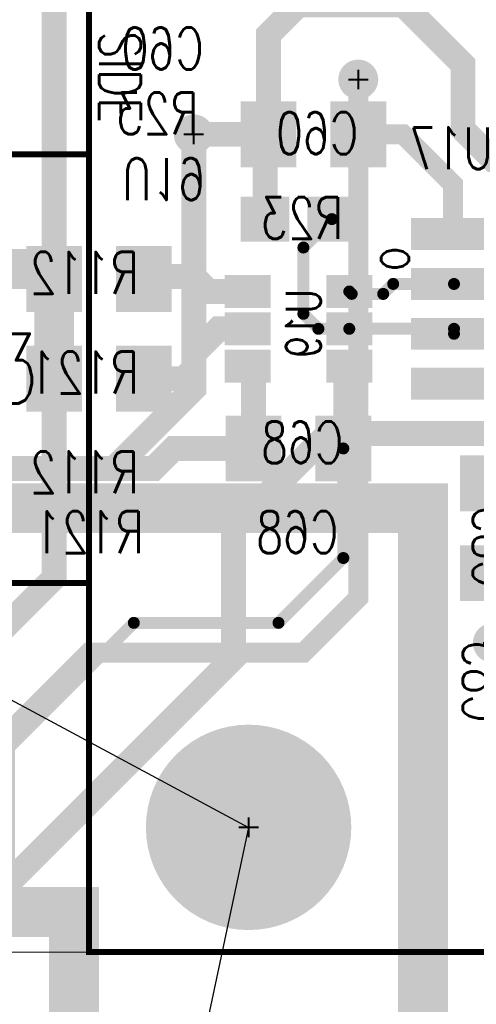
# Model space of a CAD drawing. Extents: x -7.2 to 18.3, y -5.6 to 10.9.
# Tile 99 of 112: x 9.801 to 10.259, y 2.557 to 3.545. Entities that reach past the tile are written whole.
import ezdxf
from ezdxf.enums import TextEntityAlignment as Align

# ---------------------------------------------------------------- set-up
doc = ezdxf.new("R2010")
doc.units = 0
for name, pattern in [('SIG_154', [2, 1, 1]), ('SIG_156', [2, 1, 1]), ('SIG_16', [2, 1, 1]), ('SIG_17', [2, 1, 1]), ('SIG_178', [2, 1, 1]), ('SIG_19', [2, 1, 1]), ('SIG_203', [2, 1, 1]), ('SIG_7', [2, 1, 1]), ('SIG_88', [2, 1, 1]), ('SIG_89', [2, 1, 1]), ('SIG_90', [2, 1, 1]), ('SIG_91', [2, 1, 1])]:
    doc.linetypes.add(name, pattern=pattern)
for name, color, linetype in [('2D_LINE_02', 112, 'CONTINUOUS'), ('ATTRIBUTE_124', 6, 'CONTINUOUS'), ('DRIL_NPLTE_THRU_01', 16, 'CONTINUOUS'), ('DRIL_NPLTE_THRU_03', 146, 'CONTINUOUS'), ('DRIL_NPLTE_THRU_04', 176, 'CONTINUOUS'), ('DRIL_PLTE_THRU_01', 16, 'CONTINUOUS'), ('DRIL_PLTE_THRU_03', 146, 'CONTINUOUS'), ('DRIL_PLTE_THRU_04', 176, 'CONTINUOUS'), ('DRIL_SYMBOL', 254, 'CONTINUOUS'), ('LINK_00', 2, 'CONTINUOUS'), ('PADS_BOT', 5, 'CONTINUOUS'), ('PADS_INNER', 1, 'CONTINUOUS'), ('PADS_TOP', 1, 'CONTINUOUS'), ('PADS_XR_131', 3, 'CONTINUOUS'), ('PADS_XR_132', 6, 'CONTINUOUS'), ('PADS_XR_133', 254, 'CONTINUOUS'), ('PART_NAME_123', 255, 'CONTINUOUS'), ('PART_NAME_124', 6, 'CONTINUOUS'), ('PART_NAME_129', 2, 'CONTINUOUS'), ('PART_NAME_130', 106, 'CONTINUOUS'), ('PART_TOP_2DLINE_123', 255, 'CONTINUOUS'), ('PART_TOP_2DLINE_129', 2, 'CONTINUOUS'), ('PART_TOP_TEXT_123', 255, 'CONTINUOUS'), ('TRACE_01', 1, 'CONTINUOUS'), ('TRACE_03', 130, 'CONTINUOUS'), ('TRACE_04', 5, 'CONTINUOUS'), ('VIAPTS', 56, 'CONTINUOUS')]:
    doc.layers.add(name, color=color, linetype=linetype)
doc.styles.add('W0$001', font='simplex', dxfattribs={"width": 0.75})
doc.styles.add('W0$005', font='simplex', dxfattribs={"width": 0.75})
doc.styles.add('W0$006', font='simplex', dxfattribs={"width": 0.75})
doc.styles.add('W0$008', font='simplex', dxfattribs={"width": 0.75})

# ---------------------------------------------------------------- blocks, each defined once
blk = doc.blocks.new('SMOOTH_0$05')
at = {"const_width": 0.025}
blk.add_lwpolyline([(-0.0125, 0, 1), (0.0125, 0, 1)], format="xyb", close=True, dxfattribs=at)
blk = doc.blocks.new('DRAWING_290')
at = {"layer": '2D_LINE_02', "const_width": 0.05}
blk.add_lwpolyline([(2.745, -2.245), (5.495, -2.245), (5.495, -2.25), (4.275, -2.25), (4.275, -2.865), (5.6669, -2.865), (5.7669, -2.965), (5.7669, -3.11), (6.05, -3.11), (6.05, -3.47), (5.37, -3.47), (5.37, -4.745), (6.075, -4.745), (6.075, -5.44), (5.725, -5.44), (5.725, -5.15), (4.49, -5.15), (4.49, -4.99), (1.44, -4.99)], dxfattribs=at)
at = {"layer": '2D_LINE_02'}
for p in [(6.075, -4.745), (5.725, -5.15)]:
    blk.add_blockref('SMOOTH_0$05', p, dxfattribs=at)
blk = doc.blocks.new('SMOOTH_0$006')
at = {"const_width": 0.003}
blk.add_lwpolyline([(-0.0015, 0, 1), (0.0015, 0, 1)], format="xyb", close=True, dxfattribs=at)
blk = doc.blocks.new('SMOOTH_0$001')
at = {"const_width": 0.0005}
blk.add_lwpolyline([(-0.00025, 0, 1), (0.00025, 0, 1)], format="xyb", close=True, dxfattribs=at)
blk = doc.blocks.new('PART_BODY_TOP_331')
at = {"layer": 'PART_TOP_2DLINE_123', "const_width": 0.006}
blk.add_lwpolyline([(0.315, 0.14), (-0.115, 0.14), (-0.115, -0.05), (0.05, -0.05), (0.05, -0.15), (0.15, -0.15), (0.15, -0.05), (0.315, -0.05)], close=True, dxfattribs=at)
at = {"layer": 'PART_TOP_2DLINE_129', "const_width": 0.001}
blk.add_lwpolyline([(0.315, 0.14), (-0.115, 0.14), (-0.115, -0.05), (0.05, -0.05), (0.05, -0.15), (0.15, -0.15), (0.15, -0.05), (0.315, -0.05)], close=True, dxfattribs=at)
at = {"layer": 'PART_TOP_2DLINE_123'}
for p in [(-0.115, 0.14), (0.315, 0.14), (-0.115, -0.05), (0.05, -0.05), (0.15, -0.05), (0.315, -0.05), (0.05, -0.15), (0.15, -0.15)]:
    blk.add_blockref('SMOOTH_0$006', p, dxfattribs=at)
at = {"layer": 'PART_TOP_2DLINE_129'}
for p in [(-0.115, 0.14), (0.315, 0.14), (-0.115, -0.05), (0.05, -0.05), (0.15, -0.05), (0.315, -0.05), (0.05, -0.15), (0.15, -0.15)]:
    blk.add_blockref('SMOOTH_0$001', p, dxfattribs=at)
blk = doc.blocks.new('DRIL_SYMBOL_0$041')
at = {"layer": 'DRIL_SYMBOL', "const_width": 0.002}
for points in [[(0, -0.01), (0, 0.01)], [(-0.01, 0), (0.01, 0)]]:
    blk.add_lwpolyline(points, dxfattribs=at)
blk = doc.blocks.new('DRIL_HOLE_0$041')
at = {"const_width": 0.0205}
blk.add_lwpolyline([(-0.01025, 0, 1), (0.01025, 0, 1)], format="xyb", close=True, dxfattribs=at)
blk.add_blockref('DRIL_SYMBOL_0$041', (0, 0))
blk = doc.blocks.new('PAD_5')
at = {"const_width": 0.035}
blk.add_lwpolyline([(0, -0.0175, 1), (0, 0.0175, 1)], format="xyb", close=True, dxfattribs=at)
blk = doc.blocks.new('PAD_8')
at = {"const_width": 0.07}
blk.add_lwpolyline([(-0.035, 0), (0.035, 0)], dxfattribs=at)
blk = doc.blocks.new('PAD_9')
at = {"const_width": 0.076}
blk.add_lwpolyline([(-0.038, 0), (0.038, 0)], dxfattribs=at)
blk = doc.blocks.new('STK_TOP_7')
at = {"layer": 'DRIL_PLTE_THRU_01'}
blk.add_blockref('DRIL_HOLE_0$041', (0, 0), dxfattribs=at)
at = {"layer": 'DRIL_PLTE_THRU_03'}
blk.add_blockref('DRIL_HOLE_0$041', (0, 0), dxfattribs=at)
at = {"layer": 'DRIL_PLTE_THRU_04'}
blk.add_blockref('DRIL_HOLE_0$041', (0, 0), dxfattribs=at)
at = {"layer": 'PADS_BOT'}
blk.add_blockref('PAD_8', (0, 0), dxfattribs=at)
at = {"layer": 'PADS_INNER'}
blk.add_blockref('PAD_5', (0, 0), dxfattribs=at)
at = {"layer": 'PADS_TOP'}
blk.add_blockref('PAD_8', (0, 0), dxfattribs=at)
at = {"layer": 'PADS_XR_131'}
blk.add_blockref('PAD_9', (0, 0), dxfattribs=at)
at = {"layer": 'PADS_XR_132'}
blk.add_blockref('PAD_9', (0, 0), dxfattribs=at)
blk = doc.blocks.new('PAD_10')
at = {"const_width": 0.038}
blk.add_lwpolyline([(0, -0.019, 1), (0, 0.019, 1)], format="xyb", close=True, dxfattribs=at)
blk = doc.blocks.new('STK_TOP_6')
at = {"layer": 'DRIL_PLTE_THRU_01'}
blk.add_blockref('DRIL_HOLE_0$041', (0, 0), dxfattribs=at)
at = {"layer": 'DRIL_PLTE_THRU_03'}
blk.add_blockref('DRIL_HOLE_0$041', (0, 0), dxfattribs=at)
at = {"layer": 'DRIL_PLTE_THRU_04'}
blk.add_blockref('DRIL_HOLE_0$041', (0, 0), dxfattribs=at)
at = {"layer": 'PADS_BOT'}
blk.add_blockref('PAD_5', (0, 0), dxfattribs=at)
at = {"layer": 'PADS_INNER'}
blk.add_blockref('PAD_5', (0, 0), dxfattribs=at)
at = {"layer": 'PADS_TOP'}
blk.add_blockref('PAD_5', (0, 0), dxfattribs=at)
at = {"layer": 'PADS_XR_131'}
blk.add_blockref('PAD_10', (0, 0), dxfattribs=at)
at = {"layer": 'PADS_XR_132'}
blk.add_blockref('PAD_10', (0, 0), dxfattribs=at)
blk = doc.blocks.new('SYM_TOP_4')
for name, p in [('PART_BODY_TOP_331', (0, 0)), ('STK_TOP_7', (0, 0)), ('STK_TOP_6', (0.2, 0)), ('STK_TOP_6', (0.1, -0.1))]:
    blk.add_blockref(name, p)
blk = doc.blocks.new('PART_TOP_3')
blk.add_blockref('SYM_TOP_4', (0, 0))
at = {"layer": 'PART_NAME_123', "style": 'W0$006', "width": 0.75}
blk.add_text('Q3', height=0.042, rotation=90, dxfattribs=at).set_placement((0.3799, -0.0301))
at = {"layer": 'PART_NAME_129', "style": 'W0$001', "width": 0.75}
blk.add_text('Q3', height=0.07, rotation=90, dxfattribs=at).set_placement((0.1349, -0.0051))
blk = doc.blocks.new('DRIL_HOLE_0')
blk.add_lwpolyline([(0, 0, 1), (0, 0, 1)], format="xyb", close=True)
blk = doc.blocks.new('PAD_47')
at = {"const_width": 0.039}
blk.add_lwpolyline([(-0.0215, 0), (0.0215, 0)], dxfattribs=at)
blk = doc.blocks.new('PAD_1')
blk.add_lwpolyline([(0, 0, 1), (0, 0, 1)], format="xyb", close=True)
blk = doc.blocks.new('PAD_46')
at = {"const_width": 0.045}
blk.add_lwpolyline([(-0.0245, 0), (0.0245, 0)], dxfattribs=at)
blk = doc.blocks.new('STK_BOT_14')
at = {"layer": 'DRIL_PLTE_THRU_01'}
blk.add_blockref('DRIL_HOLE_0', (0, 0), dxfattribs=at)
at = {"layer": 'DRIL_PLTE_THRU_03'}
blk.add_blockref('DRIL_HOLE_0', (0, 0), dxfattribs=at)
at = {"layer": 'DRIL_PLTE_THRU_04'}
blk.add_blockref('DRIL_HOLE_0', (0, 0), dxfattribs=at)
at = {"layer": 'PADS_BOT'}
blk.add_blockref('PAD_47', (0, 0), dxfattribs=at)
at = {"layer": 'PADS_INNER'}
blk.add_blockref('PAD_1', (0, 0), dxfattribs=at)
at = {"layer": 'PADS_TOP'}
blk.add_blockref('PAD_1', (0, 0), dxfattribs=at)
at = {"layer": 'PADS_XR_131'}
blk.add_blockref('PAD_46', (0, 0), dxfattribs=at)
at = {"layer": 'PADS_XR_133'}
blk.add_blockref('PAD_47', (0, 0), dxfattribs=at)
blk = doc.blocks.new('SYM_BOT_19')
for p in [(-0.0335, 0), (0.0335, 0)]:
    blk.add_blockref('STK_BOT_14', p)
blk = doc.blocks.new('PART_BOT_73')
blk.add_blockref('SYM_BOT_19', (0, 0))
at = {"layer": 'PART_NAME_124', "style": 'W0$006', "width": 0.75}
blk.add_text('R23', height=0.042, dxfattribs=at).set_placement((0.1001, 0.0851))
at = {"layer": 'PART_NAME_130', "style": 'W0$001', "width": 0.75}
blk.add_text('R23', height=0.042, dxfattribs=at).set_placement((-0.0449, -0.0199))
blk = doc.blocks.new('PAD_38')
at = {"const_width": 0.05}
blk.add_lwpolyline([(-0.03, 0), (0.03, 0)], dxfattribs=at)
blk = doc.blocks.new('PAD_37')
at = {"const_width": 0.056}
blk.add_lwpolyline([(-0.033, 0), (0.033, 0)], dxfattribs=at)
blk = doc.blocks.new('STK_BOT_10')
at = {"layer": 'DRIL_NPLTE_THRU_01'}
blk.add_blockref('DRIL_HOLE_0', (0, 0), dxfattribs=at)
at = {"layer": 'DRIL_NPLTE_THRU_03'}
blk.add_blockref('DRIL_HOLE_0', (0, 0), dxfattribs=at)
at = {"layer": 'DRIL_NPLTE_THRU_04'}
blk.add_blockref('DRIL_HOLE_0', (0, 0), dxfattribs=at)
at = {"layer": 'PADS_BOT', "rotation": 90}
blk.add_blockref('PAD_38', (0, 0), dxfattribs=at)
at = {"layer": 'PADS_INNER'}
blk.add_blockref('PAD_1', (0, 0), dxfattribs=at)
at = {"layer": 'PADS_TOP'}
blk.add_blockref('PAD_1', (0, 0), dxfattribs=at)
at = {"layer": 'PADS_XR_131', "rotation": 90}
blk.add_blockref('PAD_37', (0, 0), dxfattribs=at)
at = {"layer": 'PADS_XR_133', "rotation": 90}
blk.add_blockref('PAD_38', (0, 0), dxfattribs=at)
blk = doc.blocks.new('SYM_BOT_7')
for p in [(-0.045, 0), (0.045, 0)]:
    blk.add_blockref('STK_BOT_10', p)
blk = doc.blocks.new('PART_BOT_115')
blk.add_blockref('SYM_BOT_7', (0, 0))
at = {"layer": 'PART_NAME_124', "style": 'W0$006', "width": 0.75}
blk.add_text('C83', height=0.042, dxfattribs=at).set_placement((-0.1949, -0.0301))
at = {"layer": 'PART_NAME_130', "style": 'W0$001', "width": 0.75}
blk.add_text('C83', height=0.042, dxfattribs=at).set_placement((-0.06, -0.02))
blk = doc.blocks.new('PART_BOT_116')
blk.add_blockref('SYM_BOT_7', (0, 0))
at = {"layer": 'PART_NAME_124', "style": 'W0$006', "width": 0.75}
blk.add_text('C60', height=0.042, rotation=180, dxfattribs=at).set_placement((-0.1101, -0.0651))
at = {"layer": 'PART_NAME_130', "style": 'W0$001', "width": 0.75}
blk.add_text('C60', height=0.042, rotation=180, dxfattribs=at).set_placement((0.0449, 0.0199))
blk = doc.blocks.new('PART_BOT_117')
blk.add_blockref('SYM_BOT_7', (0, 0))
at = {"layer": 'PART_NAME_124', "style": 'W0$006', "width": 0.75}
blk.add_text('C68', height=0.042, rotation=180, dxfattribs=at).set_placement((0.04, 0.105))
at = {"layer": 'PART_NAME_130', "style": 'W0$001', "width": 0.75}
blk.add_text('C68', height=0.042, rotation=180, dxfattribs=at).set_placement((0.0449, 0.0149))
blk = doc.blocks.new('PAD_3')
at = {"const_width": 0.026}
blk.add_lwpolyline([(-0.04, 0), (0.04, 0)], dxfattribs=at)
blk = doc.blocks.new('PAD_4')
at = {"const_width": 0.032}
blk.add_lwpolyline([(-0.043, 0), (0.043, 0)], dxfattribs=at)
blk = doc.blocks.new('STK_BOT_8')
at = {"layer": 'DRIL_NPLTE_THRU_01'}
blk.add_blockref('DRIL_HOLE_0', (0, 0), dxfattribs=at)
at = {"layer": 'DRIL_NPLTE_THRU_03'}
blk.add_blockref('DRIL_HOLE_0', (0, 0), dxfattribs=at)
at = {"layer": 'DRIL_NPLTE_THRU_04'}
blk.add_blockref('DRIL_HOLE_0', (0, 0), dxfattribs=at)
at = {"layer": 'PADS_BOT'}
blk.add_blockref('PAD_3', (0, 0), dxfattribs=at)
at = {"layer": 'PADS_INNER'}
blk.add_blockref('PAD_1', (0, 0), dxfattribs=at)
at = {"layer": 'PADS_TOP'}
blk.add_blockref('PAD_1', (0, 0), dxfattribs=at)
at = {"layer": 'PADS_XR_131'}
blk.add_blockref('PAD_4', (0, 0), dxfattribs=at)
at = {"layer": 'PADS_XR_133'}
blk.add_blockref('PAD_3', (0, 0), dxfattribs=at)
blk = doc.blocks.new('SYM_BOT_5')
for p in [(-0.095, 0.075), (0.094, 0.075), (-0.095, 0.025), (0.094, 0.025), (-0.095, -0.025), (0.094, -0.025), (-0.095, -0.075), (0.094, -0.075)]:
    blk.add_blockref('STK_BOT_8', p)
blk = doc.blocks.new('PART_BOT_237')
blk.add_blockref('SYM_BOT_5', (0, 0))
at = {"layer": 'PART_NAME_124', "style": 'W0$006', "width": 0.75}
blk.add_text('U17', height=0.042, dxfattribs=at).set_placement((0.055, 0.14))
at = {"layer": 'PART_NAME_130', "style": 'W0$001', "width": 0.75}
blk.add_text('U17', height=0.042, dxfattribs=at).set_placement((-0.0349, -0.0249))
blk = doc.blocks.new('SYM_BOT_10')
for p in [(-0.045, 0), (0.045, 0)]:
    blk.add_blockref('STK_BOT_10', p)
blk = doc.blocks.new('PART_BOT_265')
blk.add_blockref('SYM_BOT_10', (0, 0))
at = {"layer": 'PART_NAME_124', "style": 'W0$006', "width": 0.75}
blk.add_text('R112', height=0.042, dxfattribs=at).set_placement((-0.0399, -0.2149))
at = {"layer": 'PART_NAME_130', "style": 'W0$001', "width": 0.75}
blk.add_text('R112', height=0.042, dxfattribs=at).set_placement((-0.0399, -0.0149))
blk = doc.blocks.new('PART_BOT_266')
blk.add_blockref('SYM_BOT_10', (0, 0))
at = {"layer": 'PART_NAME_124', "style": 'W0$006', "width": 0.75}
blk.add_text('R121', height=0.042, dxfattribs=at).set_placement((-0.0449, -0.1749))
at = {"layer": 'PART_NAME_130', "style": 'W0$001', "width": 0.75}
blk.add_text('R121', height=0.042, dxfattribs=at).set_placement((-0.0399, -0.0149))
blk = doc.blocks.new('PAD_117')
at = {"const_width": 0.027}
blk.add_lwpolyline([(-0.0195, 0), (0.0195, 0)], dxfattribs=at)
blk = doc.blocks.new('PAD_118')
at = {"const_width": 0.033}
blk.add_lwpolyline([(-0.023, 0), (0.023, 0)], dxfattribs=at)
blk = doc.blocks.new('STK_BOT_74')
at = {"layer": 'DRIL_PLTE_THRU_01'}
blk.add_blockref('DRIL_HOLE_0', (0, 0), dxfattribs=at)
at = {"layer": 'DRIL_PLTE_THRU_03'}
blk.add_blockref('DRIL_HOLE_0', (0, 0), dxfattribs=at)
at = {"layer": 'DRIL_PLTE_THRU_04'}
blk.add_blockref('DRIL_HOLE_0', (0, 0), dxfattribs=at)
at = {"layer": 'PADS_BOT', "rotation": 90}
blk.add_blockref('PAD_117', (0, 0), dxfattribs=at)
at = {"layer": 'PADS_INNER'}
blk.add_blockref('PAD_1', (0, 0), dxfattribs=at)
at = {"layer": 'PADS_TOP'}
blk.add_blockref('PAD_1', (0, 0), dxfattribs=at)
at = {"layer": 'PADS_XR_131', "rotation": 90}
blk.add_blockref('PAD_118', (0, 0), dxfattribs=at)
at = {"layer": 'PADS_XR_133', "rotation": 90}
blk.add_blockref('PAD_117', (0, 0), dxfattribs=at)
blk = doc.blocks.new('SYM_BOT_60')
for p in [(-0.0374, 0.051), (0, 0.051), (0.0374, 0.051), (-0.0374, -0.051), (0, -0.051), (0.0374, -0.051)]:
    blk.add_blockref('STK_BOT_74', p)
blk = doc.blocks.new('PART_BOT_415')
blk.add_blockref('SYM_BOT_60', (0, 0))
at = {"layer": 'ATTRIBUTE_124', "style": 'W0$005', "width": 0.75}
blk.add_text('o', height=0.042, dxfattribs=at).set_placement((-0.0701, -0.0898), align=Align.MIDDLE_CENTER)
at = {"layer": 'PART_NAME_124', "style": 'W0$006', "width": 0.75}
blk.add_text('U19', height=0.042, rotation=270, dxfattribs=at).set_placement((-0.1501, 0.1351), align=Align.MIDDLE_CENTER)
at = {"layer": 'PART_NAME_130', "style": 'W0$001', "width": 0.75}
blk.add_text('U19', height=0.035, dxfattribs=at).set_placement((-0.0051, -0.0049), align=Align.MIDDLE_CENTER)
blk = doc.blocks.new('PART_BODY_TOP_389')
at = {"layer": 'PART_TOP_2DLINE_123', "const_width": 0.006}
blk.add_lwpolyline([(-1, 0.325), (1, 0.325), (1, -0.16), (-1, -0.16)], close=True, dxfattribs=at)
blk.add_lwpolyline([(1, -0.16), (-1, -0.16)], dxfattribs=at)
at = {"layer": 'PART_TOP_2DLINE_129', "const_width": 0.001}
blk.add_lwpolyline([(-1.05, 0.325), (1, 0.325), (1, -0.575), (-1.05, -0.575)], close=True, dxfattribs=at)
blk.add_lwpolyline([(1, -0.16), (-1.05, -0.16)], dxfattribs=at)
at = {"layer": 'PART_TOP_2DLINE_123'}
blk.add_blockref('SMOOTH_0$006', (1, -0.16), dxfattribs=at)
blk.add_blockref('SMOOTH_0$006', (1, -0.16), dxfattribs=at)
at = {"layer": 'PART_TOP_2DLINE_129'}
blk.add_blockref('SMOOTH_0$001', (1, -0.16), dxfattribs=at)
at = {"layer": 'PART_TOP_TEXT_123', "style": 'W0$008', "width": 0.75}
blk.add_text('COMPONENT SIDE', height=0.042, dxfattribs=at).set_placement((-0.2, -0.15))
blk = doc.blocks.new('DRIL_SYMBOL_0$125')
at = {"layer": 'DRIL_SYMBOL', "const_width": 0.002}
for points in [[(0, -0.01), (0, 0.01)], [(-0.01, 0), (0.01, 0)]]:
    blk.add_lwpolyline(points, dxfattribs=at)
blk = doc.blocks.new('DRIL_HOLE_0$125')
at = {"const_width": 0.0625}
blk.add_lwpolyline([(-0.03125, 0, 1), (0.03125, 0, 1)], format="xyb", close=True, dxfattribs=at)
blk.add_blockref('DRIL_SYMBOL_0$125', (0, 0))
blk = doc.blocks.new('PAD_119')
at = {"const_width": 0.1}
blk.add_lwpolyline([(0, -0.05, 1), (0, 0.05, 1)], format="xyb", close=True, dxfattribs=at)
blk = doc.blocks.new('PAD_122')
at = {"const_width": 0.103}
blk.add_lwpolyline([(0, -0.0515, 1), (0, 0.0515, 1)], format="xyb", close=True, dxfattribs=at)
blk = doc.blocks.new('STK_TOP_75')
at = {"layer": 'DRIL_PLTE_THRU_01'}
blk.add_blockref('DRIL_HOLE_0$125', (0, 0), dxfattribs=at)
at = {"layer": 'DRIL_PLTE_THRU_03'}
blk.add_blockref('DRIL_HOLE_0$125', (0, 0), dxfattribs=at)
at = {"layer": 'DRIL_PLTE_THRU_04'}
blk.add_blockref('DRIL_HOLE_0$125', (0, 0), dxfattribs=at)
at = {"layer": 'PADS_BOT'}
blk.add_blockref('PAD_119', (0, 0), dxfattribs=at)
at = {"layer": 'PADS_INNER'}
blk.add_blockref('PAD_119', (0, 0), dxfattribs=at)
at = {"layer": 'PADS_TOP'}
blk.add_blockref('PAD_119', (0, 0), dxfattribs=at)
at = {"layer": 'PADS_XR_131'}
blk.add_blockref('PAD_122', (0, 0), dxfattribs=at)
at = {"layer": 'PADS_XR_132'}
blk.add_blockref('PAD_122', (0, 0), dxfattribs=at)
blk = doc.blocks.new('SYM_TOP_62')
for name, p in [('PART_BODY_TOP_389', (0, 0)), ('STK_TOP_75', (0.875, 0))]:
    blk.add_blockref(name, p)
blk = doc.blocks.new('PART_TOP_445')
blk.add_blockref('SYM_TOP_62', (0, 0))
blk = doc.blocks.new('SMOOTH_0$025')
at = {"const_width": 0.0125}
blk.add_lwpolyline([(-0.00625, 0, 1), (0.00625, 0, 1)], format="xyb", close=True, dxfattribs=at)
blk = doc.blocks.new('SMOOTH_0$012')
at = {"const_width": 0.006}
blk.add_lwpolyline([(-0.003, 0, 1), (0.003, 0, 1)], format="xyb", close=True, dxfattribs=at)
blk = doc.blocks.new('SMOOTH_0$02')
at = {"const_width": 0.01}
blk.add_lwpolyline([(-0.005, 0, 1), (0.005, 0, 1)], format="xyb", close=True, dxfattribs=at)
blk = doc.blocks.new('SMOOTH_0$04')
at = {"const_width": 0.02}
blk.add_lwpolyline([(-0.01, 0, 1), (0.01, 0, 1)], format="xyb", close=True, dxfattribs=at)
blk = doc.blocks.new('DRIL_SYMBOL_0$018')
at = {"layer": 'DRIL_SYMBOL', "const_width": 0.002}
for points in [[(0, -0.01), (0, 0.01)], [(-0.01, 0), (0.01, 0)]]:
    blk.add_lwpolyline(points, dxfattribs=at)
blk = doc.blocks.new('DRIL_HOLE_0$018')
at = {"const_width": 0.009}
blk.add_lwpolyline([(-0.0045, 0, 1), (0.0045, 0, 1)], format="xyb", close=True, dxfattribs=at)
blk.add_blockref('DRIL_SYMBOL_0$018', (0, 0))
blk = doc.blocks.new('PAD_138')
at = {"const_width": 0.02}
blk.add_lwpolyline([(0, -0.01, 1), (0, 0.01, 1)], format="xyb", close=True, dxfattribs=at)
blk = doc.blocks.new('STK_TOP_4')
at = {"layer": 'DRIL_PLTE_THRU_01'}
blk.add_blockref('DRIL_HOLE_0$018', (0, 0), dxfattribs=at)
at = {"layer": 'DRIL_PLTE_THRU_03'}
blk.add_blockref('DRIL_HOLE_0$018', (0, 0), dxfattribs=at)
at = {"layer": 'DRIL_PLTE_THRU_04'}
blk.add_blockref('DRIL_HOLE_0$018', (0, 0), dxfattribs=at)
at = {"layer": 'PADS_BOT'}
blk.add_blockref('PAD_138', (0, 0), dxfattribs=at)
at = {"layer": 'PADS_INNER'}
blk.add_blockref('PAD_138', (0, 0), dxfattribs=at)
at = {"layer": 'PADS_TOP'}
blk.add_blockref('PAD_138', (0, 0), dxfattribs=at)
blk = doc.blocks.new('SYM_TOP_2')
blk.add_blockref('STK_TOP_4', (0, 0))

msp = doc.modelspace()

# ---------------------------------------------------------------- linework, layer by layer
at = {"layer": 'LINK_00', "linetype": 'SIG_7'}
for p, q in [((9.1551, 3.205), (10.0302, 2.7349)), ((10.0302, 2.7349), (9.975, 2.475))]:
    msp.add_line(p, q, dxfattribs=at)
at = {"layer": 'TRACE_01', "linetype": 'SIG_154', "const_width": 0.02}
msp.add_lwpolyline([(9.4602, 2.7049), (9.4602, 2.7299), (9.4551, 2.735), (9.6951, 2.735), (9.8701, 2.91), (10.0852, 2.91), (10.1402, 2.965), (10.1402, 3.4849)], dxfattribs=at)
at = {"layer": 'TRACE_01', "linetype": 'SIG_203', "const_width": 0.025}
msp.add_lwpolyline([(9.7302, 3.0949), (9.8952, 3.0949), (9.9752, 3.1749), (9.9752, 3.4299)], dxfattribs=at)
at = {"layer": 'TRACE_03', "linetype": 'SIG_19', "const_width": 0.025}
msp.add_lwpolyline([(8.9602, 2.3049), (8.9602, 2.4549), (9.0202, 2.5149), (9.1852, 2.5149), (9.4152, 2.7449), (9.595, 2.7449), (9.8352, 2.9851), (9.8352, 4.5699), (10.0552, 4.7899), (10.0552, 4.9749)], dxfattribs=at)
at = {"layer": 'TRACE_03', "linetype": 'SIG_17', "const_width": 0.025}
msp.add_lwpolyline([(8.9851, 2.165), (9.6751, 2.165), (9.7801, 2.27), (9.7801, 2.6699), (10.0152, 2.905), (10.0152, 3.035), (10.1101, 3.1299), (10.3702, 3.1299)], dxfattribs=at)
at = {"layer": 'TRACE_04', "linetype": 'SIG_203'}
for points, const_width in [([(10.0502, 3.4299), (10.0502, 3.5299), (10.0802, 3.5599), (10.1852, 3.5599), (10.2452, 3.4999), (10.2452, 3.4349), (10.3252, 3.3549), (10.3252, 3.2049)], 0.025), ([(9.9752, 3.4299), (10.0502, 3.4299)], 0.025), ([(10.0467, 3.3449), (10.0467, 3.4264), (10.0502, 3.4299)], 0.025), ([(10.2362, 3.1799), (10.3002, 3.1799), (10.3252, 3.2049)], 0.025), ([(10.0292, 3.1975), (10.0352, 3.1915)], 0.02), ([(10.0352, 3.1149), (10.0352, 3.1915)], 0.025), ([(9.7302, 3.0949), (9.9352, 3.0949), (9.9552, 3.1149), (10.0352, 3.1149)], 0.025)]:
    msp.add_lwpolyline(points, dxfattribs=dict(at, const_width=const_width))
at = {"layer": 'TRACE_04', "linetype": 'SIG_154', "const_width": 0.02}
for points in [[(10.1402, 3.4849), (10.1402, 3.4299)], [(10.1402, 3.4299), (10.1851, 3.4299), (10.2351, 3.3799), (10.2351, 3.331), (10.2362, 3.3299)]]:
    msp.add_lwpolyline(points, dxfattribs=at)
at = {"layer": 'TRACE_04', "linetype": 'SIG_89', "const_width": 0.012}
for points in [[(10.0852, 3.3164), (10.1137, 3.3449)], [(10.0852, 3.3164), (10.0852, 3.2499), (10.1002, 3.2349), (10.1312, 3.2349)], [(10.1312, 3.2349), (10.2362, 3.2349), (10.2362, 3.2299)]]:
    msp.add_lwpolyline(points, dxfattribs=at)
at = {"layer": 'TRACE_04', "linetype": 'SIG_178', "const_width": 0.04}
for points in [[(9.7302, 3.2949), (9.8252, 3.2949), (9.8352, 3.2849)], [(9.8352, 3.1849), (9.8352, 3.2849)]]:
    msp.add_lwpolyline(points, dxfattribs=at)
at = {"layer": 'TRACE_04', "linetype": 'SIG_91', "const_width": 0.025}
msp.add_lwpolyline([(9.9252, 3.2849), (9.9276, 3.2873), (9.9752, 3.2873), (9.9902, 3.2723), (10.0292, 3.2723)], dxfattribs=at)
at = {"layer": 'TRACE_04', "linetype": 'SIG_88', "const_width": 0.012}
msp.add_lwpolyline([(10.1312, 3.2723), (10.1336, 3.2699), (10.1652, 3.2699), (10.1752, 3.2799), (10.2362, 3.2799)], dxfattribs=at)
at = {"layer": 'TRACE_04', "linetype": 'SIG_90', "const_width": 0.025}
msp.add_lwpolyline([(9.9252, 3.1849), (9.9652, 3.1849), (9.9752, 3.1949), (9.9752, 3.2099), (10.0002, 3.2349), (10.0292, 3.2349)], dxfattribs=at)
at = {"layer": 'TRACE_04', "linetype": 'SIG_156'}
for points, const_width in [([(10.1252, 3.1149), (10.1252, 3.1915), (10.1312, 3.1975)], 0.02), ([(9.7101, 2.58), (9.7901, 2.66), (9.7901, 2.815), (9.9151, 2.94), (10.0602, 2.94), (10.1252, 3.005), (10.1252, 3.1149)], 0.012)]:
    msp.add_lwpolyline(points, dxfattribs=dict(at, const_width=const_width))

# ---------------------------------------------------------------- block references
msp.add_blockref('DRAWING_290', (4.1301, 7.8))
at = {"rotation": 270}
for name, p in [('PART_TOP_445', (10.0302, 3.6099)), ('PART_TOP_3', (9.7302, 3.2949))]:
    msp.add_blockref(name, p, dxfattribs=at)
at = {"xscale": -1}
for name, p, rotation in [('PART_BOT_116', (10.0952, 3.4299), -180), ('PART_BOT_415', (10.0802, 3.2349), -270), ('PART_BOT_117', (10.0802, 3.1149), -180), ('PART_BOT_115', (10.2752, 3.0349), -90)]:
    msp.add_blockref(name, p, dxfattribs=dict(at, rotation=rotation))
for name, p in [('PART_BOT_73', (10.0802, 3.3449)), ('PART_BOT_237', (10.3302, 3.2549)), ('PART_BOT_265', (9.8802, 3.2849)), ('PART_BOT_266', (9.8802, 3.1849))]:
    msp.add_blockref(name, p, dxfattribs=at)
at = {"layer": 'TRACE_01'}
for name, p in [('SMOOTH_0$02', (10.1402, 3.4849)), ('SMOOTH_0$025', (9.9752, 3.4299)), ('SMOOTH_0$025', (9.9752, 3.1749)), ('SMOOTH_0$025', (9.8952, 3.0949)), ('SMOOTH_0$02', (10.1402, 2.965)), ('SMOOTH_0$02', (9.8701, 2.91)), ('SMOOTH_0$02', (10.0852, 2.91))]:
    msp.add_blockref(name, p, dxfattribs=at)
at = {"layer": 'TRACE_03'}
for p in [(10.1101, 3.1299), (10.0152, 3.035), (9.8352, 2.9851), (10.0152, 2.905)]:
    msp.add_blockref('SMOOTH_0$025', p, dxfattribs=at)
at = {"layer": 'TRACE_04'}
for name, p in [('SMOOTH_0$025', (10.0502, 3.5299)), ('SMOOTH_0$025', (10.2452, 3.4999)), ('SMOOTH_0$02', (10.1402, 3.4849)), ('SMOOTH_0$025', (10.2452, 3.4349)), ('SMOOTH_0$025', (9.9752, 3.4299)), ('SMOOTH_0$025', (10.0467, 3.4264)), ('SMOOTH_0$025', (10.0502, 3.4299)), ('SMOOTH_0$025', (10.0502, 3.4299)), ('SMOOTH_0$025', (10.0502, 3.4299)), ('SMOOTH_0$02', (10.1402, 3.4299)), ('SMOOTH_0$02', (10.1402, 3.4299)), ('SMOOTH_0$02', (10.1851, 3.4299)), ('SMOOTH_0$02', (10.2351, 3.3799)), ('SMOOTH_0$025', (10.0467, 3.3449)), ('SMOOTH_0$012', (10.1137, 3.3449)), ('SMOOTH_0$02', (10.2351, 3.331)), ('SMOOTH_0$02', (10.2362, 3.3299)), ('SMOOTH_0$012', (10.0852, 3.3164)), ('SMOOTH_0$012', (10.0852, 3.3164)), ('SMOOTH_0$04', (9.8252, 3.2949)), ('SMOOTH_0$04', (9.8352, 3.2849)), ('SMOOTH_0$04', (9.8352, 3.2849)), ('SMOOTH_0$025', (9.9276, 3.2873)), ('SMOOTH_0$025', (9.9752, 3.2873)), ('SMOOTH_0$025', (9.9252, 3.2849)), ('SMOOTH_0$025', (9.9902, 3.2723)), ('SMOOTH_0$025', (10.0292, 3.2723)), ('SMOOTH_0$012', (10.1752, 3.2799)), ('SMOOTH_0$012', (10.2362, 3.2799)), ('SMOOTH_0$012', (10.1312, 3.2723)), ('SMOOTH_0$012', (10.1336, 3.2699)), ('SMOOTH_0$012', (10.1652, 3.2699)), ('SMOOTH_0$012', (10.0852, 3.2499)), ('SMOOTH_0$025', (10.0002, 3.2349)), ('SMOOTH_0$025', (10.0292, 3.2349)), ('SMOOTH_0$012', (10.1002, 3.2349)), ('SMOOTH_0$012', (10.1312, 3.2349)), ('SMOOTH_0$012', (10.1312, 3.2349)), ('SMOOTH_0$012', (10.2362, 3.2349)), ('SMOOTH_0$012', (10.2362, 3.2299)), ('SMOOTH_0$025', (9.9752, 3.2099)), ('SMOOTH_0$04', (9.8352, 3.1849)), ('SMOOTH_0$025', (9.9752, 3.1949)), ('SMOOTH_0$02', (10.0292, 3.1975)), ('SMOOTH_0$025', (10.0352, 3.1915)), ('SMOOTH_0$02', (10.0352, 3.1915)), ('SMOOTH_0$02', (10.1252, 3.1915)), ('SMOOTH_0$02', (10.1312, 3.1975)), ('SMOOTH_0$025', (9.9252, 3.1849)), ('SMOOTH_0$025', (9.9652, 3.1849)), ('SMOOTH_0$025', (10.2362, 3.1799)), ('SMOOTH_0$025', (9.9552, 3.1149)), ('SMOOTH_0$025', (10.0352, 3.1149)), ('SMOOTH_0$025', (10.0352, 3.1149)), ('SMOOTH_0$02', (10.1252, 3.1149)), ('SMOOTH_0$012', (10.1252, 3.1149)), ('SMOOTH_0$025', (9.9352, 3.0949)), ('SMOOTH_0$012', (10.1252, 3.005)), ('SMOOTH_0$012', (9.9151, 2.94)), ('SMOOTH_0$012', (10.0602, 2.94))]:
    msp.add_blockref(name, p, dxfattribs=at)
at = {"layer": 'VIAPTS', "linetype": 'SIG_154'}
msp.add_blockref('SYM_TOP_2', (10.1402, 3.4849), dxfattribs=at)
at = {"layer": 'VIAPTS', "linetype": 'SIG_203'}
msp.add_blockref('SYM_TOP_2', (9.9752, 3.4299), dxfattribs=at)
at = {"layer": 'VIAPTS', "linetype": 'SIG_16'}
msp.add_blockref('SYM_TOP_2', (10.2752, 2.9199), dxfattribs=at)

doc.saveas('drawing.dxf')
